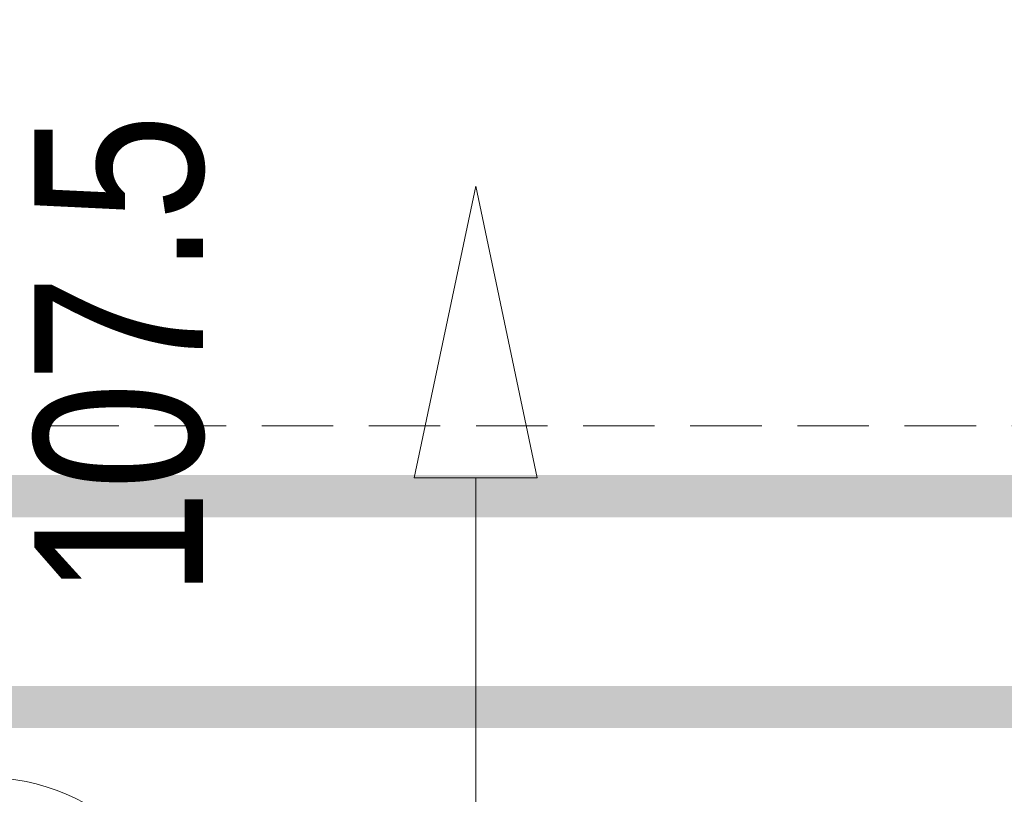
# Model space of a CAD drawing. Header units: millimetres. Extents: x -53179 to 121817, y -123620 to 254214.
# Tile 220 of 256: x 43584 to 44284, y -562 to -11. Entities that reach past the tile are written whole.
import ezdxf
from ezdxf import colors
from ezdxf.entities.mleader import LeaderData, LeaderLine
from ezdxf.enums import TextEntityAlignment as Align
from ezdxf.math import Vec2, Vec3

# ---------------------------------------------------------------- set-up
doc = ezdxf.new("R2010")
doc.units = ezdxf.units.MM
doc.linetypes.add('xref_ACAD-LSN_dyspozytornia_PW_rzuty_12$0$DASHED', pattern=[19.05, 12.7, -6.35])
doc.layers.add('_BV_NAWIEWNIK_OKIENNY', color=3, linetype='Continuous')
for name, color, linetype, lineweight in [('_BV_OPIS', 6, 'Continuous', 13), ('xref', 8, 'Continuous', 13), ('xref_ACAD-LSN_dyspozytornia_PW_rzuty_12$0$A hatch', 8, 'Continuous', 5), ('xref_ACAD-LSN_dyspozytornia_PW_rzuty_12$0$A okna wyposazenie', 8, 'Continuous', 9), ('xref_ACAD-LSN_dyspozytornia_PW_rzuty_12$0$A opis stolarka', 8, 'Continuous', 9), ('xref_ACAD-LSN_dyspozytornia_PW_rzuty_12$0$A opis stolarka NWD typ', 8, 'Continuous', 9), ('xref_ACAD-LSN_dyspozytornia_PW_rzuty_12$0$A widok wyżej', 8, 'xref_ACAD-LSN_dyspozytornia_PW_rzuty_12$0$DASHED', 9), ('xref_ACAD-LSN_dyspozytornia_PW_rzuty_12$0$A zakres', 8, 'Continuous', 13)]:
    doc.layers.add(name, color=color, linetype=linetype, lineweight=lineweight)
doc.layers.add('xref_ACAD-LSN_dyspozytornia_PW_rzuty_12$0$A opis ppoż okna', color=8, linetype='Continuous', lineweight=13, transparency=0.25)
doc.styles.add('xref_ACAD-LSN_dyspozytornia_PW_rzuty_12$0$STYL ASA', font='ARIALN.TTF')

# ---------------------------------------------------------------- blocks, each defined once
blk = doc.blocks.new('xref_ACAD-LSN_dyspozytornia_PW_rzuty_12$0$wtag_LEFT')
at = {"layer": 'xref_ACAD-LSN_dyspozytornia_PW_rzuty_12$0$A opis stolarka NWD typ', "transparency": 33554687, "elevation": 0}
blk.add_lwpolyline([(-75, 15, 1), (-75, -15), (-45, -15, 1), (-45, 15)], format="xyb", close=True, dxfattribs=at)
at = {"ltscale": 0.1, "transparency": 33554687, "style": 'xref_ACAD-LSN_dyspozytornia_PW_rzuty_12$0$STYL ASA'}
blk.add_attdef('WINDOWS:PARAPET', text='', height=10, rotation=90, dxfattribs=at).set_placement((70.225, 0, 0), align=Align.MIDDLE_CENTER)
blk.add_attdef('WINDOWS:SZEROKOŚĆ', text='', height=12, dxfattribs=at).set_placement((0, 0), align=Align.BOTTOM_CENTER)
blk.add_attdef('WINDOWS:WYSOKOŚĆ', text='', height=12, dxfattribs=at).set_placement((0, -3.6), align=Align.TOP_CENTER)
at = {"layer": 'xref_ACAD-LSN_dyspozytornia_PW_rzuty_12$0$A opis ppoż okna', "ltscale": 0.1, "transparency": 33554687, "style": 'xref_ACAD-LSN_dyspozytornia_PW_rzuty_12$0$STYL ASA'}
blk.add_attdef('WINDOWS:PPOŻ', text='', height=10, rotation=90, dxfattribs=at).set_placement((30, 0, 0), align=Align.MIDDLE_CENTER)
at = {"layer": 'xref_ACAD-LSN_dyspozytornia_PW_rzuty_12$0$A opis stolarka NWD typ', "ltscale": 0.1, "transparency": 33554687, "style": 'xref_ACAD-LSN_dyspozytornia_PW_rzuty_12$0$STYL ASA'}
blk.add_attdef('WINDOWS:TYP', text='', height=12, dxfattribs=at).set_placement((-60, -2.4), align=Align.BOTTOM_CENTER)
blk.add_attdef('WINDOWS:PODTYP', text='', height=12, dxfattribs=at).set_placement((-60, -1.2), align=Align.TOP_CENTER)
blk = doc.blocks.new('press aqustic + Bpro+dbr press_1')
at = {"layer": '_BV_OPIS'}
for p, q in [((-502.05, 43.69), (-502.05, -43.69)), ((-294.47, 0), (-502.05, 43.69)), ((-294.47, 0), (-502.05, -43.69))]:
    blk.add_line(p, q, dxfattribs=at)
at = {"layer": '_BV_OPIS', "ltscale": 2}
blk.add_line((-1776.96, 0), (-502.05, 0), dxfattribs=at)
blk = doc.blocks.new('xref_ACAD-LSN_dyspozytornia_PW_rzuty_12')
at = {"layer": 'xref_ACAD-LSN_dyspozytornia_PW_rzuty_12$0$A hatch', "transparency": 33554495}
h = blk.add_hatch(dxfattribs=at)
h.set_pattern_fill('GRASS', color=256, scale=4)
edge = h.paths.add_edge_path()
edge.add_spline(control_points=[(73831.495, 88934.684), (73821.36, 88950.889), (73811.242, 88967.067), (73777.873, 89019.687), (73754.29, 89055.726), (73718.413, 89105.363), (73707.361, 89120.026), (73684.522, 89148.75), (73672.737, 89162.809), (73654.377, 89183.356), (73648.138, 89190.121), (73632.685, 89206.367), (73623.35, 89215.76), (73602.499, 89235.861), (73590.893, 89246.503), (73522.602, 89306.135), (73459.369, 89349.996), (73322.176, 89426.901), (73248.218, 89459.944), (73069.967, 89523.195), (72963.116, 89549.769), (72743.283, 89584.727), (72630.302, 89593.112), (72404.875, 89591.723), (72292.429, 89581.949), (72113.07, 89550.959), (72044.068, 89534.985), (71910.895, 89495.498), (71846.726, 89471.985), (71725.021, 89417.48), (71667.486, 89386.489), (71560.83, 89317.106), (71511.709, 89278.716), (71449.299, 89219.141), (71431.821, 89200.981), (71407.015, 89172.789), (71398.981, 89163.234), (71383.399, 89143.805), (71375.854, 89133.931), (71359.011, 89110.821), (71349.874, 89097.476), (71316.179, 89045.235), (71294.195, 89004.535), (71248.091, 88905.256), (71225.839, 88845.343), (71186.663, 88721.601), (71169.74, 88657.775), (71142.397, 88545.804), (71131.455, 88498.077), (71120.498, 88450.282)], knot_values=[0, 0, 0, 0, 57.207065, 57.207065, 187.181956, 187.181956, 242.95388, 242.95388, 298.725803, 298.725803, 326.611765, 326.611765, 366.532108, 366.532108, 413.640335, 413.640335, 636.601339, 636.601339, 859.562342, 859.562342, 1147.4948, 1147.4948, 1435.427258, 1435.427258, 1723.359715, 1723.359715, 1909.892427, 1909.892427, 2096.425139, 2096.425139, 2282.95785, 2282.95785, 2469.490562, 2469.490562, 2547.228377, 2547.228377, 2586.097284, 2586.097284, 2624.966192, 2624.966192, 2675.594063, 2675.594063, 2819.436148, 2819.436148, 3012.724073, 3012.724073, 3206.011998, 3206.011998, 3347.114496, 3347.114496, 3347.114496, 3347.114496], degree=3, periodic=0)
edge.add_line((71120.498, 88450.282), (73831.495, 88934.684))
h.paths.add_polyline_path([(69699.194, 89521.759), (65252.063, 89442.819), (65252.063, 88327.215), (70701.676, 88327.215), (70701.676, 88536.914, 0.419422)])
h.paths.add_polyline_path([(66521.585, 90689.22), (65352.684, 90689.22), (65352.684, 90659.22), (65323.184, 90659.22), (65323.184, 90689.22), (65229.939, 90689.22), (65239.64, 90142.708), (66521.585, 90165.464)])
edge = h.paths.add_edge_path()
edge.add_line((67744.604, 90689.22), (68718.735, 90689.22))
edge.add_line((68718.735, 90689.22), (68718.735, 90265.304))
edge.add_arc((68483.735, 90265.304), 235, -15.04019, 0, ccw=False)
edge.add_line((68710.685, 90204.322), (67744.604, 90187.173))
edge.add_line((67744.604, 90187.173), (67744.604, 90689.22))
edge = h.paths.add_edge_path()
edge.add_line((69340.244, 90689.22), (69815.684, 90689.22))
edge.add_line((69815.684, 90689.22), (69815.684, 90223.937))
edge.add_line((69815.684, 90223.937), (69350.602, 90215.681))
edge.add_arc((69575.244, 90284.679), 235, 180, 197.07407, ccw=False)
edge.add_line((69340.244, 90284.679), (69340.244, 90689.22))
edge = h.paths.add_edge_path()
edge.add_line((70216.684, 90539.22), (71051.684, 90539.22))
edge.add_line((71051.684, 90539.22), (71051.684, 90689.22))
edge.add_line((71051.684, 90689.22), (71234.684, 90689.22))
edge.add_line((71234.684, 90689.22), (71234.684, 90312.982))
edge.add_arc((71169.684, 90312.982), 65, 271.01694, 360, ccw=False)
edge.add_line((71170.838, 90247.992), (70216.684, 90231.092))
edge.add_line((70216.684, 90231.092), (70216.684, 90539.22))
edge = h.paths.add_edge_path()
edge.add_line((72662.678, 90689.22), (72890.684, 90689.22))
edge.add_line((72890.684, 90689.22), (72890.684, 90659.22))
edge.add_line((72890.684, 90659.22), (72903.684, 90659.22))
edge.add_line((72903.684, 90659.22), (72901.849, 90108.692))
edge.add_arc((72897.678, 90343.655), 235, 180, 271.01694, ccw=False)
edge.add_line((72662.678, 90343.655), (72662.678, 90689.22))
at = {"layer": 'xref_ACAD-LSN_dyspozytornia_PW_rzuty_12$0$A widok wyżej', "ltscale": 0.4}
blk.add_lwpolyline([(65352.684, 90659.22), (72855.684, 90659.22)], dxfattribs=at)
at = {"layer": 'xref_ACAD-LSN_dyspozytornia_PW_rzuty_12$0$A zakres', "linetype": 'xref_ACAD-LSN_dyspozytornia_PW_rzuty_12$0$DASHED', "transparency": 33554623, "const_width": 3}
for points in [[(67446.184, 92031.22), (67446.184, 90639.22), (72869.684, 90639.22), (72869.684, 92031.22)], [(69888.684, 91499.22), (69888.684, 92016.22), (72859.684, 92016.22), (72859.684, 90654.22), (70481.684, 90654.22), (70481.683, 91280.38), (70101.184, 91280.22), (70101.184, 91499.22)]]:
    blk.add_lwpolyline(points, close=True, dxfattribs=at)
at = {"layer": 'xref_ACAD-LSN_dyspozytornia_PW_rzuty_12$0$A opis stolarka', "linetype": 'Continuous', "lineweight": 9}
ref = blk.add_blockref('xref_ACAD-LSN_dyspozytornia_PW_rzuty_12$0$wtag_LEFT', (71817.519, 90664.22, -20), dxfattribs=dict(at, rotation=89.99999999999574))
ref.add_attrib('WINDOWS:WYSOKOŚĆ', '107.5', dxfattribs={"layer": '0', "ltscale": 0.1, "height": 12, "rotation": 90, "style": 'xref_ACAD-LSN_dyspozytornia_PW_rzuty_12$0$STYL ASA'}).set_placement((71821.119, 90664.22, -20), align=Align.TOP_CENTER)
at = {"layer": 'xref_ACAD-LSN_dyspozytornia_PW_rzuty_12$0$A okna wyposazenie', "linetype": 'Continuous', "lineweight": 9}
ml = blk.add_multileader_mtext('Standard', dxfattribs=at)
ml.set_content('wyp. w rolety zacieniające (A) + folia nieprzezierna', color=256, style='xref_ACAD-LSN_dyspozytornia_PW_rzuty_12$0$STYL ASA')
ml.set_leader_properties()
ml.build(insert=Vec2(0, 0))
ml.multileader.update_dxf_attribs({"text_left_attachment_type": 6, "text_right_attachment_type": 6, "dogleg_length": 3, "arrow_head_size": 15})
ctx = ml.context
ctx.base_point, ctx.char_height, ctx.arrow_head_size, ctx.landing_gap_size, ctx.plane_origin = Vec3(70961.003, 90613.142), 10, 15, 10, Vec3(70676.806, 90119.748)
ctx.left_attachment, ctx.right_attachment = 6, 6
notes = []
notes.append((ctx, [(0, (1, 1, 0), (70956.011, 90613.145), (1, 0), 4.992, [(0, [(70941.184, 90689.22)], 0, [])])]))
ctx.mtext.insert, ctx.mtext.width, ctx.mtext.line_spacing_factor, ctx.mtext.flow_direction = Vec3(70971.003, 90625.918), 103.62902, 0.96, 5
ml = blk.add_multileader_mtext('Standard', dxfattribs=at)
ml.set_content('wyp. w rolety zacieniające (A)', color=256, style='xref_ACAD-LSN_dyspozytornia_PW_rzuty_12$0$STYL ASA')
ml.set_leader_properties()
ml.build(insert=Vec2(0, 0))
ml.multileader.update_dxf_attribs({"text_left_attachment_type": 6, "text_right_attachment_type": 6, "dogleg_length": 3, "arrow_head_size": 15})
ctx = ml.context
ctx.base_point, ctx.char_height, ctx.arrow_head_size, ctx.landing_gap_size, ctx.plane_origin = Vec3(71259.003, 90613.142), 10, 15, 10, Vec3(70974.806, 90119.748)
ctx.left_attachment, ctx.right_attachment = 6, 6
notes.append((ctx, [(0, (1, 1, 0), (71254.011, 90613.149), (1, 0), 4.992, [(0, [(71239.184, 90689.22)], 0, [])])]))
ctx.mtext.insert, ctx.mtext.width, ctx.mtext.line_spacing_factor, ctx.mtext.flow_direction = Vec3(71269.003, 90626.082), 103.62902, 0.96, 5
for ctx, leaders in notes:
    for number, flags, end, landing, length, lines in leaders:
        leader = LeaderData()
        leader.index, (leader.has_last_leader_line, leader.has_dogleg_vector, leader.attachment_direction) = number, flags
        leader.last_leader_point, leader.dogleg_vector, leader.dogleg_length = Vec3(end), Vec3(landing), length
        for number, points, colour, breaks in lines:
            line = LeaderLine()
            line.index, line.vertices, line.color, line.breaks = number, Vec3.list(points), colors.encode_raw_color(colour), breaks
            leader.lines.append(line)
        ctx.leaders.append(leader)

msp = doc.modelspace()

# ---------------------------------------------------------------- block references
at = {"layer": 'xref', "xscale": 10, "yscale": 10, "zscale": 10}
msp.add_blockref('xref_ACAD-LSN_dyspozytornia_PW_rzuty_12', (-674616.84, -906892.2), dxfattribs=at)

# ---------------------------------------------------------------- next in the draw order: block references
at = {"layer": '_BV_NAWIEWNIK_OKIENNY', "rotation": 90}
msp.add_blockref('press aqustic + Bpro+dbr press_1', (43908.39, 165), dxfattribs=at)

doc.saveas('drawing.dxf')
